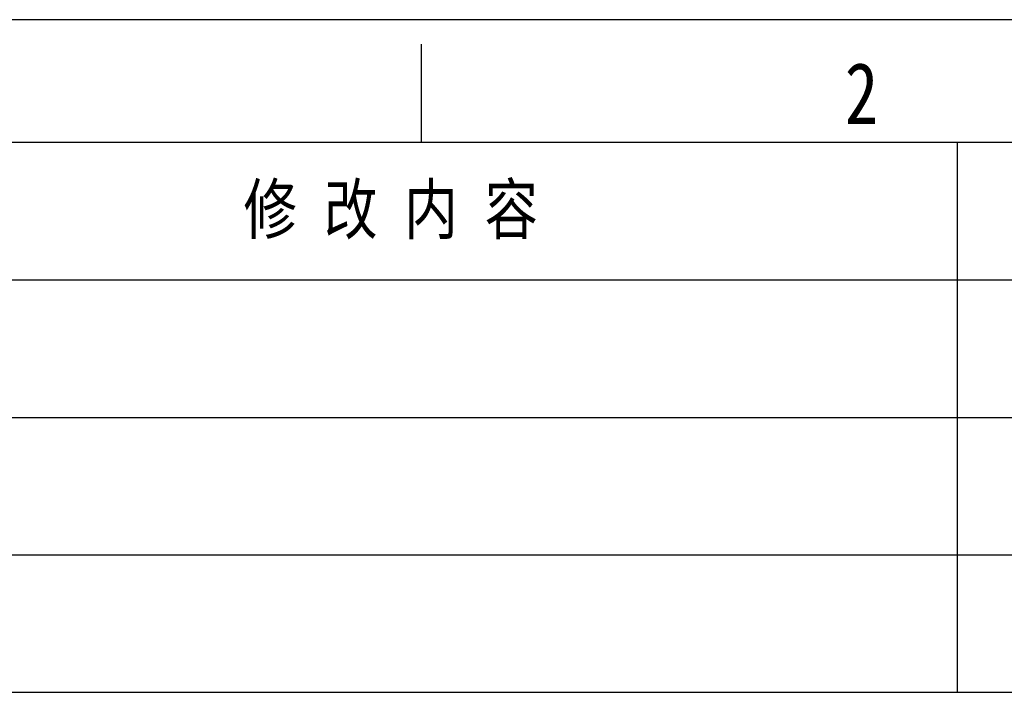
# Model space of a CAD drawing. Header units: inches. Extents: x 2658 to 3015, y -2152 to -1900.
# Tile 29 of 30: x 2903 to 2951, y -1933 to -1900. Entities that reach past the tile are written whole.
import ezdxf

# ---------------------------------------------------------------- set-up
doc = ezdxf.new("R2010")
doc.units = ezdxf.units.IN
doc.header["$LTSCALE"] = 0.64311
doc.header["$MEASUREMENT"] = 0
doc.layers.get('0').update_dxf_attribs({"linetype": 'CONTINUOUS'})
doc.layers.add('图框', color=7, linetype='CONTINUOUS')
doc.layers.add('技术要求', color=4, linetype='CONTINUOUS', lineweight=15)
doc.styles.get("Standard").update_dxf_attribs({"font": 'txt', "width": 0.8})

msp = doc.modelspace()

# ---------------------------------------------------------------- linework, layer by layer
at = {"color": 7, "linetype": 'Continuous'}
for p, q in [((2948.969, -1906.056), (2948.969, -1932.936)), ((2883.261, -1912.776), (3008.873, -1912.776)), ((2883.261, -1919.496), (3008.873, -1919.496)), ((2883.261, -1926.216), (3008.873, -1926.216)), ((2883.261, -1932.936), (3008.873, -1932.936))]:
    msp.add_line(p, q, dxfattribs=at)
at = {"layer": '图框'}
for p, q in [((3014.873, -1900.056), (2658.472, -1900.056)), ((2922.773, -1901.256), (2922.773, -1906.056)), ((3008.873, -1906.056), (2664.472, -1906.056))]:
    msp.add_line(p, q, dxfattribs=at)

# ---------------------------------------------------------------- texts
at = {"layer": '图框', "insert": (2944.298, -1903.656), "char_height": 3, "width": 2.40001, "attachment_point": 5}
msp.add_mtext('2', dxfattribs=at)
at = {"layer": '技术要求', "color": 4, "insert": (2921.287, -1909.458), "char_height": 2.4, "width": 18.0418, "attachment_point": 5}
msp.add_mtext('{\\fSimSun|b0|i0|c134|p2;修 改 内 容}', dxfattribs=at)

doc.saveas('drawing.dxf')
